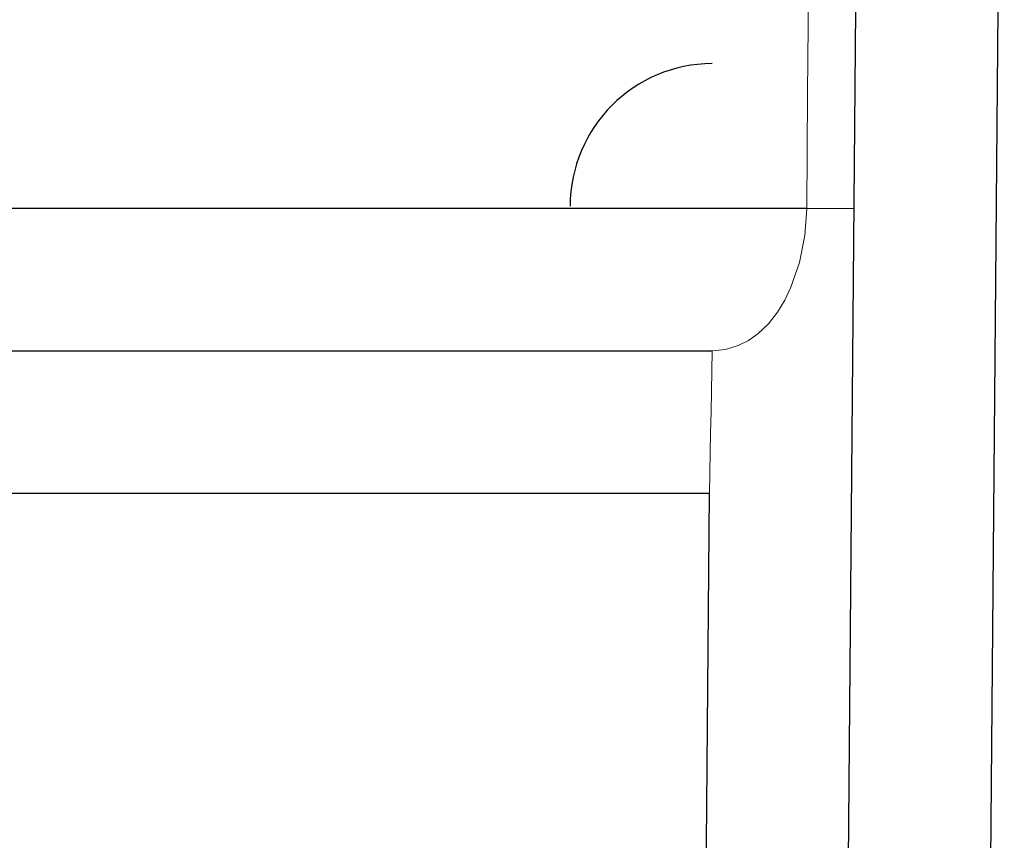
# Model space of a CAD drawing. Header units: inches. Extents: x 0 to 612, y 155 to 655.
# Tile 108 of 138: x 106 to 113, y 409 to 415. Entities that reach past the tile are written whole.
import ezdxf

# ---------------------------------------------------------------- set-up
doc = ezdxf.new("R2010")
doc.units = ezdxf.units.IN
doc.header["$MEASUREMENT"] = 0
doc.layers.add('Layer 1', color=7, linetype='Continuous')

# ---------------------------------------------------------------- blocks, each defined once
blk = doc.blocks.new('block 2918')
at = {"layer": 'Layer 1', "color": 7, "lineweight": 25}
blk.add_lwpolyline([(112.8877, 419.9785), (112.71, 399.3516)], dxfattribs=at)
blk = doc.blocks.new('block 2917')
at = {"layer": 'Layer 1'}
blk.add_blockref('block 2918', (0, 0), dxfattribs=at)
blk = doc.blocks.new('block 2916')
at = {"layer": 'Layer 1'}
blk.add_blockref('block 2917', (0, 0), dxfattribs=at)
blk = doc.blocks.new('block 2969')
at = {"layer": 'Layer 1', "color": 7, "lineweight": 25}
blk.add_lwpolyline([(111.7134, 399.3516), (111.8916, 419.9785)], dxfattribs=at)
blk = doc.blocks.new('block 2968')
at = {"layer": 'Layer 1'}
blk.add_blockref('block 2969', (0, 0), dxfattribs=at)
blk = doc.blocks.new('block 2967')
at = {"layer": 'Layer 1'}
blk.add_blockref('block 2968', (0, 0), dxfattribs=at)
blk = doc.blocks.new('block 4781')
at = {"layer": 'Layer 1', "color": 7, "lineweight": 25}
blk.add_lwpolyline([(110.7085, 398.3408), (110.8213, 411.4272)], dxfattribs=at)
blk = doc.blocks.new('block 4780')
at = {"layer": 'Layer 1'}
blk.add_blockref('block 4781', (0, 0), dxfattribs=at)
blk = doc.blocks.new('block 4779')
at = {"layer": 'Layer 1'}
blk.add_blockref('block 4780', (0, 0), dxfattribs=at)
blk = doc.blocks.new('block 4956')
at = {"layer": 'Layer 1', "lineweight": 0}
for points in [[(110.8237, 411.5708)], [(110.8213, 411.4272)]]:
    blk.add_lwpolyline(points, dxfattribs=at)
blk.add_open_spline([(110.8213, 411.4272), (110.8213, 411.4272), (110.8237, 411.5708), (110.8237, 411.5708), (110.8237, 411.5708), (110.8213, 411.4272), (110.8213, 411.4272)], degree=3, knots=[0, 0, 0, 0, 1, 1, 1, 2, 2, 2, 2], dxfattribs=at)
blk = doc.blocks.new('block 4957')
at = {"layer": 'Layer 1', "lineweight": 0}
for points in [[(110.8262, 411.7134)], [(110.8237, 411.5708)]]:
    blk.add_lwpolyline(points, dxfattribs=at)
blk.add_open_spline([(110.8237, 411.5708), (110.8237, 411.5708), (110.8262, 411.7134), (110.8262, 411.7134), (110.8262, 411.7134), (110.8237, 411.5708), (110.8237, 411.5708)], degree=3, knots=[0, 0, 0, 0, 1, 1, 1, 2, 2, 2, 2], dxfattribs=at)
blk = doc.blocks.new('block 4958')
at = {"layer": 'Layer 1', "lineweight": 0}
for points in [[(110.8286, 411.8525)], [(110.8262, 411.7134)]]:
    blk.add_lwpolyline(points, dxfattribs=at)
blk.add_open_spline([(110.8262, 411.7134), (110.8262, 411.7134), (110.8286, 411.8525), (110.8286, 411.8525), (110.8286, 411.8525), (110.8262, 411.7134), (110.8262, 411.7134)], degree=3, knots=[0, 0, 0, 0, 1, 1, 1, 2, 2, 2, 2], dxfattribs=at)
blk = doc.blocks.new('block 4959')
at = {"layer": 'Layer 1', "lineweight": 0}
for points in [[(110.8311, 411.999)], [(110.8286, 411.8525)]]:
    blk.add_lwpolyline(points, dxfattribs=at)
blk.add_open_spline([(110.8286, 411.8525), (110.8286, 411.8525), (110.8311, 411.999), (110.8311, 411.999), (110.8311, 411.999), (110.8286, 411.8525), (110.8286, 411.8525)], degree=3, knots=[0, 0, 0, 0, 1, 1, 1, 2, 2, 2, 2], dxfattribs=at)
blk = doc.blocks.new('block 4960')
at = {"layer": 'Layer 1', "lineweight": 0}
for points in [[(110.8335, 412.1455)], [(110.8311, 411.999)]]:
    blk.add_lwpolyline(points, dxfattribs=at)
blk.add_open_spline([(110.8311, 411.999), (110.8311, 411.999), (110.8335, 412.1455), (110.8335, 412.1455), (110.8335, 412.1455), (110.8311, 411.999), (110.8311, 411.999)], degree=3, knots=[0, 0, 0, 0, 1, 1, 1, 2, 2, 2, 2], dxfattribs=at)
blk = doc.blocks.new('block 4961')
at = {"layer": 'Layer 1', "lineweight": 0}
for points in [[(110.8364, 412.2837)], [(110.8335, 412.1455)]]:
    blk.add_lwpolyline(points, dxfattribs=at)
blk.add_open_spline([(110.8335, 412.1455), (110.8335, 412.1455), (110.8364, 412.2837), (110.8364, 412.2837), (110.8364, 412.2837), (110.8335, 412.1455), (110.8335, 412.1455)], degree=3, knots=[0, 0, 0, 0, 1, 1, 1, 2, 2, 2, 2], dxfattribs=at)
blk = doc.blocks.new('block 4962')
at = {"layer": 'Layer 1', "lineweight": 0}
for points in [[(110.8384, 412.4263)], [(110.8364, 412.2837)]]:
    blk.add_lwpolyline(points, dxfattribs=at)
blk.add_open_spline([(110.8364, 412.2837), (110.8364, 412.2837), (110.8384, 412.4263), (110.8384, 412.4263), (110.8384, 412.4263), (110.8364, 412.2837), (110.8364, 412.2837)], degree=3, knots=[0, 0, 0, 0, 1, 1, 1, 2, 2, 2, 2], dxfattribs=at)
blk = doc.blocks.new('block 4955')
at = {"layer": 'Layer 1'}
for name in ['block 4962', 'block 4961', 'block 4960', 'block 4959', 'block 4958', 'block 4957', 'block 4956']:
    blk.add_blockref(name, (0, 0), dxfattribs=at)
blk = doc.blocks.new('block 4954')
at = {"layer": 'Layer 1'}
blk.add_blockref('block 4955', (0, 0), dxfattribs=at)
blk = doc.blocks.new('block 4965')
at = {"layer": 'Layer 1', "color": 7, "lineweight": 25}
blk.add_open_spline([(110.8384, 414.439), (110.292, 414.439), (109.8462, 413.9922), (109.8423, 413.4409)], degree=3, dxfattribs=at)
blk = doc.blocks.new('block 4964')
at = {"layer": 'Layer 1'}
blk.add_blockref('block 4965', (0, 0), dxfattribs=at)
blk = doc.blocks.new('block 4963')
at = {"layer": 'Layer 1'}
blk.add_blockref('block 4964', (0, 0), dxfattribs=at)
blk = doc.blocks.new('block 5276')
at = {"layer": 'Layer 1', "color": 7, "lineweight": 25}
blk.add_lwpolyline([(110.8213, 411.4272), (97.3706, 411.4272)], dxfattribs=at)
blk = doc.blocks.new('block 5275')
at = {"layer": 'Layer 1'}
blk.add_blockref('block 5276', (0, 0), dxfattribs=at)
blk = doc.blocks.new('block 5274')
at = {"layer": 'Layer 1'}
blk.add_blockref('block 5275', (0, 0), dxfattribs=at)
blk = doc.blocks.new('block 5705')
at = {"layer": 'Layer 1', "color": 7, "lineweight": 25}
blk.add_lwpolyline([(97.3706, 412.4263), (110.8384, 412.4263)], dxfattribs=at)
blk = doc.blocks.new('block 5704')
at = {"layer": 'Layer 1'}
blk.add_blockref('block 5705', (0, 0), dxfattribs=at)
blk = doc.blocks.new('block 5703')
at = {"layer": 'Layer 1'}
blk.add_blockref('block 5704', (0, 0), dxfattribs=at)
blk = doc.blocks.new('block 6266')
at = {"layer": 'Layer 1', "lineweight": 0}
for points in [[(111.502, 413.4229)], [(111.4893, 413.2354)]]:
    blk.add_lwpolyline(points, dxfattribs=at)
blk.add_open_spline([(111.502, 413.4229), (111.502, 413.4229), (111.4893, 413.2354), (111.4893, 413.2354), (111.4893, 413.2354), (111.502, 413.4229), (111.502, 413.4229)], degree=3, knots=[0, 0, 0, 0, 1, 1, 1, 2, 2, 2, 2], dxfattribs=at)
blk = doc.blocks.new('block 6267')
at = {"layer": 'Layer 1', "lineweight": 0}
for points in [[(111.4893, 413.2354)], [(111.4521, 413.0454)]]:
    blk.add_lwpolyline(points, dxfattribs=at)
blk.add_open_spline([(111.4893, 413.2354), (111.4893, 413.2354), (111.4521, 413.0454), (111.4521, 413.0454), (111.4521, 413.0454), (111.4893, 413.2354), (111.4893, 413.2354)], degree=3, knots=[0, 0, 0, 0, 1, 1, 1, 2, 2, 2, 2], dxfattribs=at)
blk = doc.blocks.new('block 6268')
at = {"layer": 'Layer 1', "lineweight": 0}
for points in [[(111.4521, 413.0454)], [(111.3916, 412.8716)]]:
    blk.add_lwpolyline(points, dxfattribs=at)
blk.add_open_spline([(111.4521, 413.0454), (111.4521, 413.0454), (111.3916, 412.8716), (111.3916, 412.8716), (111.3916, 412.8716), (111.4521, 413.0454), (111.4521, 413.0454)], degree=3, knots=[0, 0, 0, 0, 1, 1, 1, 2, 2, 2, 2], dxfattribs=at)
blk = doc.blocks.new('block 6269')
at = {"layer": 'Layer 1', "lineweight": 0}
for points in [[(111.3916, 412.8716)], [(111.3496, 412.7822)]]:
    blk.add_lwpolyline(points, dxfattribs=at)
blk.add_open_spline([(111.3916, 412.8716), (111.3916, 412.8716), (111.3496, 412.7822), (111.3496, 412.7822), (111.3496, 412.7822), (111.3916, 412.8716), (111.3916, 412.8716)], degree=3, knots=[0, 0, 0, 0, 1, 1, 1, 2, 2, 2, 2], dxfattribs=at)
blk = doc.blocks.new('block 6270')
at = {"layer": 'Layer 1', "lineweight": 0}
for points in [[(111.3496, 412.7822)], [(111.2983, 412.6982)]]:
    blk.add_lwpolyline(points, dxfattribs=at)
blk.add_open_spline([(111.3496, 412.7822), (111.3496, 412.7822), (111.2983, 412.6982), (111.2983, 412.6982), (111.2983, 412.6982), (111.3496, 412.7822), (111.3496, 412.7822)], degree=3, knots=[0, 0, 0, 0, 1, 1, 1, 2, 2, 2, 2], dxfattribs=at)
blk = doc.blocks.new('block 6271')
at = {"layer": 'Layer 1', "lineweight": 0}
for points in [[(111.2983, 412.6982)], [(111.2344, 412.6162)]]:
    blk.add_lwpolyline(points, dxfattribs=at)
blk.add_open_spline([(111.2983, 412.6982), (111.2983, 412.6982), (111.2344, 412.6162), (111.2344, 412.6162), (111.2344, 412.6162), (111.2983, 412.6982), (111.2983, 412.6982)], degree=3, knots=[0, 0, 0, 0, 1, 1, 1, 2, 2, 2, 2], dxfattribs=at)
blk = doc.blocks.new('block 6272')
at = {"layer": 'Layer 1', "lineweight": 0}
for points in [[(111.2344, 412.6162)], [(111.1592, 412.5449)]]:
    blk.add_lwpolyline(points, dxfattribs=at)
blk.add_open_spline([(111.2344, 412.6162), (111.2344, 412.6162), (111.1592, 412.5449), (111.1592, 412.5449), (111.1592, 412.5449), (111.2344, 412.6162), (111.2344, 412.6162)], degree=3, knots=[0, 0, 0, 0, 1, 1, 1, 2, 2, 2, 2], dxfattribs=at)
blk = doc.blocks.new('block 6273')
at = {"layer": 'Layer 1', "lineweight": 0}
for points in [[(111.1592, 412.5449)], [(111.0938, 412.4995)]]:
    blk.add_lwpolyline(points, dxfattribs=at)
blk.add_open_spline([(111.1592, 412.5449), (111.1592, 412.5449), (111.0938, 412.4995), (111.0938, 412.4995), (111.0938, 412.4995), (111.1592, 412.5449), (111.1592, 412.5449)], degree=3, knots=[0, 0, 0, 0, 1, 1, 1, 2, 2, 2, 2], dxfattribs=at)
blk = doc.blocks.new('block 6274')
at = {"layer": 'Layer 1', "lineweight": 0}
for points in [[(111.0225, 412.4629)], [(111.0938, 412.4995)]]:
    blk.add_lwpolyline(points, dxfattribs=at)
blk.add_open_spline([(111.0938, 412.4995), (111.0938, 412.4995), (111.0225, 412.4629), (111.0225, 412.4629), (111.0225, 412.4629), (111.0938, 412.4995), (111.0938, 412.4995)], degree=3, knots=[0, 0, 0, 0, 1, 1, 1, 2, 2, 2, 2], dxfattribs=at)
blk = doc.blocks.new('block 6275')
at = {"layer": 'Layer 1', "lineweight": 0}
for points in [[(111.0225, 412.4629)], [(110.9321, 412.436)]]:
    blk.add_lwpolyline(points, dxfattribs=at)
blk.add_open_spline([(111.0225, 412.4629), (111.0225, 412.4629), (110.9321, 412.436), (110.9321, 412.436), (110.9321, 412.436), (111.0225, 412.4629), (111.0225, 412.4629)], degree=3, knots=[0, 0, 0, 0, 1, 1, 1, 2, 2, 2, 2], dxfattribs=at)
blk = doc.blocks.new('block 6276')
at = {"layer": 'Layer 1', "lineweight": 0}
for points in [[(110.8384, 412.4263)], [(110.9321, 412.436)]]:
    blk.add_lwpolyline(points, dxfattribs=at)
blk.add_open_spline([(110.9321, 412.436), (110.9321, 412.436), (110.8384, 412.4263), (110.8384, 412.4263), (110.8384, 412.4263), (110.9321, 412.436), (110.9321, 412.436)], degree=3, knots=[0, 0, 0, 0, 1, 1, 1, 2, 2, 2, 2], dxfattribs=at)
blk = doc.blocks.new('block 6265')
at = {"layer": 'Layer 1'}
for name in ['block 6266', 'block 6267', 'block 6268', 'block 6269', 'block 6270', 'block 6271', 'block 6272', 'block 6273', 'block 6275', 'block 6274', 'block 6276']:
    blk.add_blockref(name, (0, 0), dxfattribs=at)
blk = doc.blocks.new('block 6264')
at = {"layer": 'Layer 1'}
blk.add_blockref('block 6265', (0, 0), dxfattribs=at)
blk = doc.blocks.new('block 6282')
at = {"layer": 'Layer 1', "color": 7, "lineweight": 25}
blk.add_lwpolyline([(111.502, 413.4229), (98.3247, 413.4229)], dxfattribs=at)
blk = doc.blocks.new('block 6281')
at = {"layer": 'Layer 1'}
blk.add_blockref('block 6282', (0, 0), dxfattribs=at)
blk = doc.blocks.new('block 6280')
at = {"layer": 'Layer 1'}
blk.add_blockref('block 6281', (0, 0), dxfattribs=at)
blk = doc.blocks.new('block 6285')
at = {"layer": 'Layer 1', "lineweight": 0}
for points in [[(111.7876, 413.4229)], [(111.835, 413.4229)]]:
    blk.add_lwpolyline(points, dxfattribs=at)
blk.add_open_spline([(111.835, 413.4229), (111.835, 413.4229), (111.7876, 413.4229), (111.7876, 413.4229), (111.7876, 413.4229), (111.835, 413.4229), (111.835, 413.4229)], degree=3, knots=[0, 0, 0, 0, 1, 1, 1, 2, 2, 2, 2], dxfattribs=at)
blk = doc.blocks.new('block 6286')
at = {"layer": 'Layer 1', "lineweight": 0}
for points in [[(111.7407, 413.4229)], [(111.7876, 413.4229)]]:
    blk.add_lwpolyline(points, dxfattribs=at)
blk.add_open_spline([(111.7876, 413.4229), (111.7876, 413.4229), (111.7407, 413.4229), (111.7407, 413.4229), (111.7407, 413.4229), (111.7876, 413.4229), (111.7876, 413.4229)], degree=3, knots=[0, 0, 0, 0, 1, 1, 1, 2, 2, 2, 2], dxfattribs=at)
blk = doc.blocks.new('block 6287')
at = {"layer": 'Layer 1', "lineweight": 0}
for points in [[(111.6934, 413.4229)], [(111.7407, 413.4229)]]:
    blk.add_lwpolyline(points, dxfattribs=at)
blk.add_open_spline([(111.7407, 413.4229), (111.7407, 413.4229), (111.6934, 413.4229), (111.6934, 413.4229), (111.6934, 413.4229), (111.7407, 413.4229), (111.7407, 413.4229)], degree=3, knots=[0, 0, 0, 0, 1, 1, 1, 2, 2, 2, 2], dxfattribs=at)
blk = doc.blocks.new('block 6288')
at = {"layer": 'Layer 1', "lineweight": 0}
for points in [[(111.6445, 413.4229)], [(111.6934, 413.4229)]]:
    blk.add_lwpolyline(points, dxfattribs=at)
blk.add_open_spline([(111.6934, 413.4229), (111.6934, 413.4229), (111.6445, 413.4229), (111.6445, 413.4229), (111.6445, 413.4229), (111.6934, 413.4229), (111.6934, 413.4229)], degree=3, knots=[0, 0, 0, 0, 1, 1, 1, 2, 2, 2, 2], dxfattribs=at)
blk = doc.blocks.new('block 6289')
at = {"layer": 'Layer 1', "lineweight": 0}
for points in [[(111.5967, 413.4229)], [(111.6445, 413.4229)]]:
    blk.add_lwpolyline(points, dxfattribs=at)
blk.add_open_spline([(111.6445, 413.4229), (111.6445, 413.4229), (111.5967, 413.4229), (111.5967, 413.4229), (111.5967, 413.4229), (111.6445, 413.4229), (111.6445, 413.4229)], degree=3, knots=[0, 0, 0, 0, 1, 1, 1, 2, 2, 2, 2], dxfattribs=at)
blk = doc.blocks.new('block 6290')
at = {"layer": 'Layer 1', "lineweight": 0}
for points in [[(111.5483, 413.4229)], [(111.5967, 413.4229)]]:
    blk.add_lwpolyline(points, dxfattribs=at)
blk.add_open_spline([(111.5967, 413.4229), (111.5967, 413.4229), (111.5483, 413.4229), (111.5483, 413.4229), (111.5483, 413.4229), (111.5967, 413.4229), (111.5967, 413.4229)], degree=3, knots=[0, 0, 0, 0, 1, 1, 1, 2, 2, 2, 2], dxfattribs=at)
blk = doc.blocks.new('block 6291')
at = {"layer": 'Layer 1', "lineweight": 0}
for points in [[(111.502, 413.4229)], [(111.5483, 413.4229)]]:
    blk.add_lwpolyline(points, dxfattribs=at)
blk.add_open_spline([(111.5483, 413.4229), (111.5483, 413.4229), (111.502, 413.4229), (111.502, 413.4229), (111.502, 413.4229), (111.5483, 413.4229), (111.5483, 413.4229)], degree=3, knots=[0, 0, 0, 0, 1, 1, 1, 2, 2, 2, 2], dxfattribs=at)
blk = doc.blocks.new('block 6284')
at = {"layer": 'Layer 1'}
for name in ['block 6291', 'block 6290', 'block 6289', 'block 6288', 'block 6287', 'block 6286', 'block 6285']:
    blk.add_blockref(name, (0, 0), dxfattribs=at)
blk = doc.blocks.new('block 6283')
at = {"layer": 'Layer 1'}
blk.add_blockref('block 6284', (0, 0), dxfattribs=at)
blk = doc.blocks.new('block 6300')
at = {"layer": 'Layer 1', "lineweight": 0}
for points in [[(111.5581, 419.9785)], [(111.5508, 419.1685)]]:
    blk.add_lwpolyline(points, dxfattribs=at)
blk.add_open_spline([(111.5581, 419.9785), (111.5581, 419.9785), (111.5508, 419.1685), (111.5508, 419.1685), (111.5508, 419.1685), (111.5581, 419.9785), (111.5581, 419.9785)], degree=3, knots=[0, 0, 0, 0, 1, 1, 1, 2, 2, 2, 2], dxfattribs=at)
blk = doc.blocks.new('block 6301')
at = {"layer": 'Layer 1', "lineweight": 0}
for points in [[(111.5508, 419.1685)], [(111.5449, 418.4585)]]:
    blk.add_lwpolyline(points, dxfattribs=at)
blk.add_open_spline([(111.5508, 419.1685), (111.5508, 419.1685), (111.5449, 418.4585), (111.5449, 418.4585), (111.5449, 418.4585), (111.5508, 419.1685), (111.5508, 419.1685)], degree=3, knots=[0, 0, 0, 0, 1, 1, 1, 2, 2, 2, 2], dxfattribs=at)
blk = doc.blocks.new('block 6302')
at = {"layer": 'Layer 1', "lineweight": 0}
for points in [[(111.5449, 418.4585)], [(111.5366, 417.5386)]]:
    blk.add_lwpolyline(points, dxfattribs=at)
blk.add_open_spline([(111.5449, 418.4585), (111.5449, 418.4585), (111.5366, 417.5386), (111.5366, 417.5386), (111.5366, 417.5386), (111.5449, 418.4585), (111.5449, 418.4585)], degree=3, knots=[0, 0, 0, 0, 1, 1, 1, 2, 2, 2, 2], dxfattribs=at)
blk = doc.blocks.new('block 6303')
at = {"layer": 'Layer 1', "lineweight": 0}
for points in [[(111.5366, 417.5386)], [(111.5298, 416.7007)]]:
    blk.add_lwpolyline(points, dxfattribs=at)
blk.add_open_spline([(111.5366, 417.5386), (111.5366, 417.5386), (111.5298, 416.7007), (111.5298, 416.7007), (111.5298, 416.7007), (111.5366, 417.5386), (111.5366, 417.5386)], degree=3, knots=[0, 0, 0, 0, 1, 1, 1, 2, 2, 2, 2], dxfattribs=at)
blk = doc.blocks.new('block 6304')
at = {"layer": 'Layer 1', "lineweight": 0}
for points in [[(111.5298, 416.7007)], [(111.5229, 415.8623)]]:
    blk.add_lwpolyline(points, dxfattribs=at)
blk.add_open_spline([(111.5298, 416.7007), (111.5298, 416.7007), (111.5229, 415.8623), (111.5229, 415.8623), (111.5229, 415.8623), (111.5298, 416.7007), (111.5298, 416.7007)], degree=3, knots=[0, 0, 0, 0, 1, 1, 1, 2, 2, 2, 2], dxfattribs=at)
blk = doc.blocks.new('block 6305')
at = {"layer": 'Layer 1', "lineweight": 0}
for points in [[(111.5229, 415.8623)], [(111.5146, 414.9424)]]:
    blk.add_lwpolyline(points, dxfattribs=at)
blk.add_open_spline([(111.5229, 415.8623), (111.5229, 415.8623), (111.5146, 414.9424), (111.5146, 414.9424), (111.5146, 414.9424), (111.5229, 415.8623), (111.5229, 415.8623)], degree=3, knots=[0, 0, 0, 0, 1, 1, 1, 2, 2, 2, 2], dxfattribs=at)
blk = doc.blocks.new('block 6306')
at = {"layer": 'Layer 1', "lineweight": 0}
for points in [[(111.5146, 414.9424)], [(111.5088, 414.2329)]]:
    blk.add_lwpolyline(points, dxfattribs=at)
blk.add_open_spline([(111.5146, 414.9424), (111.5146, 414.9424), (111.5088, 414.2329), (111.5088, 414.2329), (111.5088, 414.2329), (111.5146, 414.9424), (111.5146, 414.9424)], degree=3, knots=[0, 0, 0, 0, 1, 1, 1, 2, 2, 2, 2], dxfattribs=at)
blk = doc.blocks.new('block 6307')
at = {"layer": 'Layer 1', "lineweight": 0}
for points in [[(111.5088, 414.2329)], [(111.502, 413.4229)]]:
    blk.add_lwpolyline(points, dxfattribs=at)
blk.add_open_spline([(111.5088, 414.2329), (111.5088, 414.2329), (111.502, 413.4229), (111.502, 413.4229), (111.502, 413.4229), (111.5088, 414.2329), (111.5088, 414.2329)], degree=3, knots=[0, 0, 0, 0, 1, 1, 1, 2, 2, 2, 2], dxfattribs=at)
blk = doc.blocks.new('block 6299')
at = {"layer": 'Layer 1'}
for name in ['block 6300', 'block 6301', 'block 6302', 'block 6303', 'block 6304', 'block 6305', 'block 6306', 'block 6307']:
    blk.add_blockref(name, (0, 0), dxfattribs=at)
blk = doc.blocks.new('block 6298')
at = {"layer": 'Layer 1'}
blk.add_blockref('block 6299', (0, 0), dxfattribs=at)
blk = doc.blocks.new('block 921')
at = {"layer": 'Layer 1'}
for name in ['block 6298', 'block 2967', 'block 2916', 'block 4963', 'block 6280', 'block 6264', 'block 6283', 'block 5703', 'block 4954', 'block 5274', 'block 4779']:
    blk.add_blockref(name, (0, 0), dxfattribs=at)
blk = doc.blocks.new('block 920')
at = {"layer": 'Layer 1'}
blk.add_blockref('block 921', (0, 0), dxfattribs=at)
blk = doc.blocks.new('block 2')
at = {"layer": 'Layer 1'}
blk.add_blockref('block 920', (0, 0), dxfattribs=at)

msp = doc.modelspace()

# ---------------------------------------------------------------- block references
at = {"layer": 'Layer 1'}
msp.add_blockref('block 2', (0, 0), dxfattribs=at)

doc.saveas('drawing.dxf')
